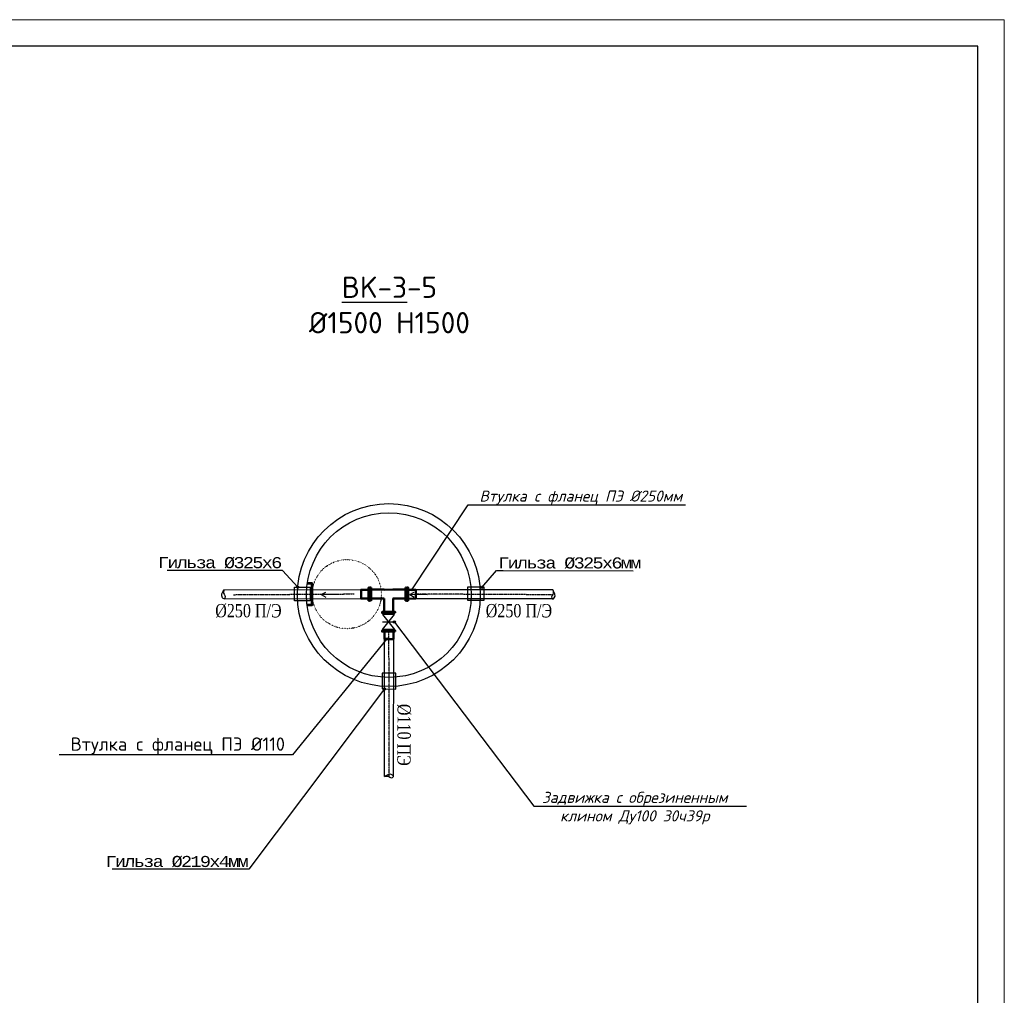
# Model space of a CAD drawing. Header units: millimetres. Extents: x 3960971 to 4113015, y -456608 to 60100.
# Tile 18 of 61: x 4031239 to 4044328, y -314377 to -301413. Entities that reach past the tile are written whole.
import ezdxf
from ezdxf import colors
from ezdxf.entities.mleader import LeaderData, LeaderLine
from ezdxf.math import Vec2, Vec3

# ---------------------------------------------------------------- set-up
doc = ezdxf.new("R2010")
doc.units = ezdxf.units.MM
doc.linetypes.add('CENTER2', pattern=[1.125, 0.75, -0.125, 0.125, -0.125])
doc.linetypes.add('Контура низ откосов  Штриховая 0.1-0.5 - - - - - - -', pattern=[0.6, 0.1, -0.5])
doc.layers.add('В1', color=160, linetype='Continuous', lineweight=25)
doc.layers.add('ЭМ', color=3, linetype='Continuous', lineweight=20)
for name, color, linetype in [('Д-63мм', 7, 'Continuous'), ('Усмон 2024', 7, 'Continuous'), ('Формат', 253, 'Continuous')]:
    doc.layers.add(name, color=color, linetype=linetype)
doc.layers.add('Дарвоза', color=7, linetype='Continuous', true_color=0x0c2de9)
doc.styles.add('RomanS', font='times.ttf')
doc.styles.add('ТАНЯ', font='isocpeui.ttf', dxfattribs={"height": 300})

# ---------------------------------------------------------------- blocks, each defined once
blk = doc.blocks.new('*U161')
at = {"layer": 'ЭМ', "color": 0, "lineweight": 20, "ltscale": 0.5}
blk.add_lwpolyline([(0, 0), (594, 0), (594, 420), (0, 420)], close=True, dxfattribs=at)
at = {"layer": 'ЭМ', "color": 0, "lineweight": -2, "ltscale": 0.5}
blk.add_lwpolyline([(20, 5), (589, 5), (589, 415), (20, 415)], close=True, dxfattribs=at)
blk = doc.blocks.new('DBFXTYNH')
at = {"layer": 'В1', "color": 250, "linetype": 'Continuous', "lineweight": 30, "true_color": 0x183024, "elevation": 20.53, "flags": 128}
for points in [[(211985.17, 4344086.45), (211985.17, 4344083.77)], [(211987.21, 4344086.45), (211987.21, 4344083.77)], [(211989.25, 4344086.45), (211989.25, 4344083.77)]]:
    blk.add_lwpolyline(points, dxfattribs=at)
at = {"layer": 'В1', "color": 250, "linetype": 'Continuous', "lineweight": 30, "true_color": 0x183024, "flags": 128}
blk.add_lwpolyline([(211985.53, 4344086.45), (211985.53, 4344083.77), (211988.9, 4344086.45), (211988.9, 4344083.77)], close=True, dxfattribs=at)
blk = doc.blocks.new('_NONE')
at = {"color": 0, "linetype": 'ByBlock'}
blk.add_circle((0, 0), 0.25, dxfattribs=at)
blk = doc.blocks.new('TBHF')
at = {"layer": 'Дарвоза', "color": 0, "lineweight": 30, "flags": 128}
for points in [[(780996.9, 4296399.63), (780996.9, 4296403.64), (780996.34, 4296402.63)], [(780996.9, 4296399.63), (780996.9, 4296403.64), (780997.46, 4296402.62)]]:
    blk.add_lwpolyline(points, dxfattribs=at)

msp = doc.modelspace()

# ---------------------------------------------------------------- linework, layer by layer
at = {"layer": 'Д-63мм', "color": 5, "lineweight": 30}
for p, q in [((4036087.555, -311471.31, -1209.626), (4036089.445, -309536.68)), ((4036207.824, -311471.743, -1210.149), (4036213.604, -309537.051))]:
    msp.add_line(p, q, dxfattribs=at)
msp.add_spline([(4036087.555, -311471.31, -1209.626), (4036193.689, -311450.509, -1209.626), (4036208.051, -311471.503, -1210.147), (4036177.839, -311486.276, -1209.626), (4036147.143, -311470.937, -1209.626), (4036115.933, -311463.742, -1209.626), (4036087.555, -311471.31, -1209.626)], degree=3, dxfattribs=at)
at = {"layer": 'Усмон 2024', "color": 3, "lineweight": 30}
for p, q in [((4033956.366, -308988.935, -1209.626), (4035777.579, -308986.078, 254.795)), ((4038325.672, -308990.541, -1209.626), (4036503.39, -308988.61, 227.079)), ((4033956.17, -309109.205, -1210.149), (4035777.365, -309102.949, 254.879)), ((4038325.867, -309110.811, -1210.149), (4036503.607, -309107.104, 227.151))]:
    msp.add_line(p, q, dxfattribs=at)
at = {"layer": 'Усмон 2024', "color": 5, "lineweight": 50}
for p, q in [((4035900.249, -308986.572, 0), (4035900.249, -308957.607, 0)), ((4035900.249, -308957.607, 0), (4035913.212, -308957.607, 0)), ((4035913.212, -308957.607, 0), (4035913.212, -309133.382, 0)), ((4035914.276, -308986.777, 0), (4036082.6, -308986.768, 0)), ((4036200.422, -308986.572, 0), (4036368.918, -308986.572, 0)), ((4036368.918, -308986.572, 0), (4036368.918, -308957.607, 0)), ((4036368.918, -308957.607, 0), (4036381.881, -308957.607, 0)), ((4036381.881, -308957.607, 0), (4036381.881, -309133.382, 0)), ((4035900.249, -309133.382, 0), (4035900.19, -309104.417, 0)), ((4036083.478, -309104.536, 0), (4035914.217, -309104.622, 0)), ((4036083.478, -309104.622, 0), (4036082.713, -309104.622, 0)), ((4036083.966, -309104.903, 0), (4036084.624, -309283.499, 0)), ((4036368.859, -309104.417, 0), (4036201.965, -309104.537, 0)), ((4036202.608, -309283.78, 0), (4036202.438, -309104.904, 0)), ((4036368.918, -309133.382, 0), (4036368.859, -309104.417, 0)), ((4036381.881, -309133.382, 0), (4036368.918, -309133.382, 0))]:
    msp.add_line(p, q, dxfattribs=at)
at = {"layer": 'Усмон 2024'}
for p, q in [((4035913.212, -308957.607, 0), (4035913.212, -309133.382, 0)), ((4036200.422, -308986.572, 0), (4036368.918, -308986.572, 0)), ((4036381.881, -308957.607, 0), (4036381.881, -309133.382, 0)), ((4036082.713, -309104.622, 0), (4035914.217, -309104.622, 0))]:
    msp.add_line(p, q, dxfattribs=at)
at = {"layer": 'Усмон 2024', "color": 3, "linetype": 'CENTER2', "lineweight": 30, "ltscale": 5}
for p, q in [((4034082.507, -309053.614, -1209.626), (4035683.872, -309043.678, 58.458)), ((4038320.945, -309055.22, -1209.626), (4036503.495, -309045.631, 227.588))]:
    msp.add_line(p, q, dxfattribs=at)
at = {"layer": 'Усмон 2024', "lineweight": 0}
msp.add_line((4036368.918, -309104.417, 0), (4036368.859, -309104.417, 0), dxfattribs=at)
at = {"layer": 'Усмон 2024', "color": 5, "linetype": 'CENTER2', "lineweight": 30, "ltscale": 5}
msp.add_line((4036152.244, -311466.711, -1209.626), (4036148.069, -309536.855), dxfattribs=at)
at = {"layer": 'Усмон 2024', "color": 4, "lineweight": 53, "elevation": 0}
msp.add_lwpolyline([(4035061.151, -308900.059), (4035123.413, -308900.059), (4035123.413, -309194.672), (4035061.151, -309194.672)], dxfattribs=at)
at = {"layer": 'Усмон 2024', "color": 6, "lineweight": 30}
for points, elevation in [([(4034892.684, -309134.633), (4034892.684, -308954.351), (4035102.118, -308954.351), (4035102.118, -309134.633)], 0), ([(4037198.008, -309129.134), (4037198.008, -308948.852), (4037407.442, -308948.852), (4037407.442, -309129.134)], 3371.103), ([(4036058.199, -310306.883), (4036238.481, -310307.239), (4036238.894, -310097.805), (4036058.612, -310097.449)], 0)]:
    msp.add_lwpolyline(points, close=True, dxfattribs=dict(at, elevation=elevation))
at = {"layer": 'Усмон 2024', "color": 0, "lineweight": 50, "elevation": 58.458, "flags": 128}
for points in [[(4035876.965, -308987.493), (4035777.577, -308987.308), (4035777.361, -309105.153), (4035877.03, -309105.328)], [(4036404.003, -308988.804), (4036503.39, -308988.62), (4036503.606, -309106.465), (4036403.937, -309106.639)]]:
    msp.add_lwpolyline(points, dxfattribs=at)
at = {"layer": 'Усмон 2024', "color": 1, "lineweight": 50, "flags": 128}
msp.add_lwpolyline([(4035877.011, -309134.401), (4035890.07, -309134.308), (4035889.917, -308958.532), (4035876.955, -308958.708), (4035877.011, -309134.401)], dxfattribs=at)
at = {"layer": 'Усмон 2024', "color": 5, "lineweight": 50, "elevation": 0, "flags": 128}
for points in [[(4035900.249, -308986.572), (4035900.19, -309104.417)], [(4036083.088, -308987.135), (4036201.073, -308986.853)], [(4036368.918, -308986.572), (4036368.859, -309104.417)]]:
    msp.add_lwpolyline(points, dxfattribs=at)
at = {"layer": 'Усмон 2024', "elevation": 0}
for points in [[(4035900.249, -309133.382), (4035913.212, -309133.382), (4035913.212, -308957.607), (4035900.249, -308957.607)], [(4036368.918, -309133.382), (4036381.881, -309133.382), (4036381.881, -308957.607), (4036368.918, -308957.607)]]:
    msp.add_lwpolyline(points, close=True, dxfattribs=at)
at = {"layer": 'Усмон 2024', "color": 1, "lineweight": 50, "elevation": 0, "flags": 128}
msp.add_lwpolyline([(4036403.956, -309135.712), (4036390.897, -309135.619), (4036391.05, -308959.844), (4036404.012, -308960.019), (4036403.956, -309135.712)], dxfattribs=at)
at = {"layer": 'Усмон 2024', "color": 5, "lineweight": 50, "flags": 128}
for points in [[(4036232.479, -309296.573), (4036232.298, -309283.611), (4036056.506, -309283.669), (4036056.687, -309296.631), (4036232.479, -309296.573)], [(4036202.608, -309283.78), (4036084.624, -309283.499)], [(4036232.479, -309543.931), (4036232.298, -309530.969), (4036056.506, -309531.027), (4036056.687, -309543.989), (4036232.479, -309543.931)]]:
    msp.add_lwpolyline(points, dxfattribs=at)
at = {"layer": 'Усмон 2024', "color": 0, "lineweight": 50, "flags": 128}
msp.add_lwpolyline([(4036207.273, -309544.043), (4036207.458, -309643.431), (4036089.613, -309643.647), (4036089.438, -309543.978)], dxfattribs=at)
at = {"layer": 'Усмон 2024'}
for radius in [1215.081, 1093.951]:
    msp.add_circle((4036146.603, -309058.573, 0), radius, dxfattribs=at)
at = {"layer": 'Усмон 2024', "color": 7, "linetype": 'Контура низ откосов  Штриховая 0.1-0.5 - - - - - - -', "lineweight": 30}
msp.add_circle((4035588.338, -309046.605, -1244.963), 458.861, dxfattribs=at)
at = {"layer": 'Усмон 2024', "color": 3, "lineweight": 30, "ltscale": 0.5}
msp.add_spline([(4033956.366, -308988.935, -1209.626), (4033935.356, -309095.028, -1209.626), (4033956.321, -309109.432, -1210.147), (4033971.154, -309079.249, -1209.626), (4033955.875, -309048.522, -1209.626), (4033948.742, -309017.298, -1209.626), (4033956.366, -308988.935, -1209.626)], degree=3, dxfattribs=at)
at = {"layer": 'Усмон 2024', "color": 3, "lineweight": 30}
msp.add_spline([(4038325.672, -308990.541, -1209.626), (4038346.682, -309096.633, -1209.626), (4038325.717, -309111.037, -1210.147), (4038310.884, -309080.855, -1209.626), (4038326.163, -309050.128, -1209.626), (4038333.295, -309018.904, -1209.626), (4038325.672, -308990.541, -1209.626)], degree=3, dxfattribs=at)

# ---------------------------------------------------------------- block references
at = {"layer": 'Усмон 2024', "color": 0, "lineweight": 30}
for p, xscale, yscale, zscale, rotation in [((257403842.93, -45137003.136, -187.286), 58.92255892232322, 58.92255892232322, 58.92255892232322, 90.26930210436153), ((257285130.804, 45191311.465, -187.286), -58.92255892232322, 58.92255892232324, 58.92255892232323, 89.88279090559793)]:
    msp.add_blockref('TBHF', p, dxfattribs=dict(at, xscale=xscale, yscale=yscale, zscale=zscale, rotation=rotation))
at = {"layer": 'Усмон 2024', "lineweight": 50, "xscale": -58.92255892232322, "yscale": 58.92255892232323, "zscale": 58.92255892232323, "rotation": 269.8288493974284}
msp.add_blockref('DBFXTYNH', (-251964639.576, -12035588.64, -1209.626), dxfattribs=at)
at = {"layer": 'Формат', "color": 0, "lineweight": 25, "xscale": 70.70707070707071, "yscale": 70.70707070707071, "zscale": 70.70707070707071}
msp.add_blockref('*U161', (4002328.473, -331109.724, 38291.9), dxfattribs=at)

# ---------------------------------------------------------------- texts
at = {"layer": 'Усмон 2024', "color": 3, "lineweight": 30, "style": 'RomanS', "width": 0.8}
for p in [(4033838.443, -309353.584, 0), (4037434.281, -309353.584, 0)]:
    msp.add_text('%%C250 П/Э', height=176.7677, rotation=359.8537909, dxfattribs=at).set_placement(p)
at = {"layer": 'Усмон 2024', "color": 5, "lineweight": 30, "style": 'RomanS', "width": 0.8}
msp.add_text('%%C110 ПЭ', height=176.7677, rotation=269.7407779, dxfattribs=at).set_placement((4036263.133, -310504.219, 0))

# ---------------------------------------------------------------- leaders
at = {"linetype": 'ByBlock', "ltscale": 0.2}
ml = msp.add_multileader_mtext('Standard', dxfattribs=at)
ml.set_content('{\\fISOCPEUR|b0|i0|c204|p34;Втулка c фланец ПЭ %%C110}', color=256, style='ТАНЯ')
ml.set_leader_properties(color=256)
ml.set_arrow_properties(name='NONE')
ml.build(insert=Vec2(0, 0))
ml.multileader.update_dxf_attribs({"text_left_attachment_type": 6, "text_right_attachment_type": 6, "dogleg_length": 0.36, "arrow_head_size": 58.923})
ctx = ml.context
ctx.base_point, ctx.char_height, ctx.arrow_head_size, ctx.landing_gap_size, ctx.plane_origin = Vec3(4031907.961, -311180.391, 29.371), 176.76768, 58.923, 1.178, Vec3(4030661.27, -319889.47, 29.371)
ctx.left_attachment, ctx.right_attachment, ctx.text_align_type = 6, 6, 1
notes = []
notes.append((ctx, [(0, (1, 1, 0), (4034866.945, -311180.391, 29.371), (-1, 0), 92.991, [(0, [(4036121.413, -309640.83, 29.371)], 0, [])])]))
ctx.mtext.insert, ctx.mtext.alignment, ctx.mtext.flow_direction = Vec3(4033340.958, -310950.593, 29.371), 2, 5
at = {"layer": 'Усмон 2024', "lineweight": -3, "ltscale": 0.5}
ml = msp.add_multileader_mtext('Standard', dxfattribs=at)
ml.set_content('Втулка c фланец ПЭ %%C250мм', color=256, style='ТАНЯ')
ml.set_leader_properties(color=256)
ml.set_arrow_properties(name='NONE')
ml.build(insert=Vec2(0, 0))
ml.multileader.update_dxf_attribs({"text_left_attachment_type": 6, "text_right_attachment_type": 6, "dogleg_length": 0.36, "arrow_head_size": 58.923})
ctx = ml.context
ctx.base_point, ctx.char_height, ctx.arrow_head_size, ctx.landing_gap_size, ctx.plane_origin = Vec3(4037293.092, -307860.805, 0), 147.3064, 58.923, 1.178, Vec3(4036505.328, -300766.377, 0)
ctx.left_attachment, ctx.right_attachment, ctx.text_align_type = 6, 6, 1
notes.append((ctx, [(1, (1, 1, 0), (4037200.102, -307860.805, 0), (1, 0), 92.991, [(0, [(4036453.696, -308988.712, 0)], 0, [])])]))
ctx.mtext.insert, ctx.mtext.alignment, ctx.mtext.flow_direction = Vec3(4038698.982, -307669.306, 0), 2, 5
ml = msp.add_multileader_mtext('Standard', dxfattribs=at)
ml.set_content('{\\fISOCTEUR|b0|i0|c204|p49;\\T0.75;Гильза %%C325х6}', color=256, style='ТАНЯ')
ml.set_leader_properties(color=256)
ml.set_arrow_properties(name='NONE')
ml.build(insert=Vec2(0, 0))
ml.multileader.update_dxf_attribs({"text_left_attachment_type": 6, "text_right_attachment_type": 6, "dogleg_length": 1.578, "arrow_head_size": 58.923})
ctx = ml.context
ctx.base_point, ctx.char_height, ctx.arrow_head_size, ctx.landing_gap_size, ctx.plane_origin, ctx.plane_x_axis, ctx.plane_y_axis = Vec3(4033145.691, -308730.6, 0), 147.3064, 58.923, 1.178, Vec3(4021742.656, -298934.7, 0), Vec3(0.999999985, -0.000175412), Vec3(0.000175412, 0.999999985)
ctx.left_attachment, ctx.right_attachment, ctx.text_align_type = 6, 6, 1
notes.append((ctx, [(0, (1, 1, 0), (4034732.516, -308730.878, 0), (-0.999999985, 0.000175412), 92.991, [(0, [(4034936, -308954.351, 0)], 0, [])])]))
ctx.mtext.insert, ctx.mtext.text_direction, ctx.mtext.rotation, ctx.mtext.width, ctx.mtext.alignment, ctx.mtext.flow_direction = Vec3(4033892.639, -308553.963, 0), Vec3(0.999999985, -0.000175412), 6.283009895, 2007.48712, 2, 5
ml = msp.add_multileader_mtext('Standard', dxfattribs=at)
ml.set_content('{\\fISOCTEUR|b0|i0|c204|p49;\\T0.75;Гильза %%C325х6мм}', color=256, style='ТАНЯ')
ml.set_leader_properties(color=256)
ml.set_arrow_properties(name='NONE')
ml.build(insert=Vec2(0, 0))
ml.multileader.update_dxf_attribs({"text_left_attachment_type": 6, "text_right_attachment_type": 6, "dogleg_length": 1.578, "arrow_head_size": 58.923})
ctx = ml.context
ctx.base_point, ctx.char_height, ctx.arrow_head_size, ctx.landing_gap_size, ctx.plane_origin, ctx.plane_x_axis, ctx.plane_y_axis = Vec3(4037668.723, -308734.371, 0), 147.3064, 58.923, 1.178, Vec3(4026606.662, -299023.208, 0), Vec3(0.999999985, -0.000175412), Vec3(0.000175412, 0.999999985)
ctx.left_attachment, ctx.right_attachment, ctx.text_align_type = 6, 6, 1
notes.append((ctx, [(1, (1, 1, 0), (4037575.733, -308734.355, 0), (0.999999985, -0.000175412), 92.991, [(0, [(4037381.154, -308956.512, 0)], 0, [])])]))
ctx.mtext.insert, ctx.mtext.text_direction, ctx.mtext.rotation, ctx.mtext.alignment, ctx.mtext.flow_direction = Vec3(4038540.882, -308557.756, 0), Vec3(0.999999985, -0.000175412), 6.283009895, 2, 5
ml = msp.add_multileader_mtext('Standard', dxfattribs=at)
ml.set_content('Задвижка с обрезиненным \\Pклином Ду100 30ч39р', color=256, style='ТАНЯ')
ml.set_leader_properties(color=256)
ml.set_arrow_properties(name='NONE')
ml.build(insert=Vec2(0, 0))
ml.multileader.update_dxf_attribs({"text_left_attachment_type": 6, "text_right_attachment_type": 6, "dogleg_length": 0.36, "arrow_head_size": 58.923})
ctx = ml.context
ctx.base_point, ctx.char_height, ctx.arrow_head_size, ctx.landing_gap_size, ctx.plane_origin = Vec3(4038168.736, -311865.05, 58.458), 147.3064, 58.923, 1.178, Vec3(4041432.291, -314468.888, 58.458)
ctx.left_attachment, ctx.right_attachment, ctx.text_align_type = 6, 6, 1
notes.append((ctx, [(0, (1, 1, 0), (4038075.746, -311865.05, 58.458), (1, 0), 92.991, [(0, [(4036220.362, -309416.889, 58.458)], 0, [])])]))
ctx.mtext.insert, ctx.mtext.alignment, ctx.mtext.flow_direction = Vec3(4039415.881, -311673.551, 58.458), 2, 5
ml = msp.add_multileader_mtext('Standard', dxfattribs=at)
ml.set_content('{\\fISOCTEUR|b0|i0|c204|p49;\\T0.75;Гильза %%C219х4мм}', color=256, style='ТАНЯ')
ml.set_leader_properties(color=256)
ml.set_arrow_properties(name='NONE')
ml.build(insert=Vec2(0, 0))
ml.multileader.update_dxf_attribs({"text_left_attachment_type": 6, "text_right_attachment_type": 6, "dogleg_length": 1.578, "arrow_head_size": 58.923})
ctx = ml.context
ctx.base_point, ctx.char_height, ctx.arrow_head_size, ctx.landing_gap_size, ctx.plane_origin, ctx.plane_x_axis, ctx.plane_y_axis = Vec3(4032448.889, -312701.812, 3277.646), 147.3064, 58.923, 1.178, Vec3(4025462.572, -297796.26, 3277.646), Vec3(0.999999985, -0.000175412), Vec3(0.000175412, 0.999999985)
ctx.left_attachment, ctx.right_attachment, ctx.text_align_type = 6, 6, 1
notes.append((ctx, [(0, (1, 1, 0), (4034286.134, -312702.134, 3277.646), (-0.999999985, 0.000175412), 92.991, [(0, [(4036088.693, -310306.943, 3277.646)], 0, [])])]))
ctx.mtext.insert, ctx.mtext.text_direction, ctx.mtext.rotation, ctx.mtext.alignment, ctx.mtext.flow_direction = Vec3(4033321.047, -312525.197, 3277.646), Vec3(0.999999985, -0.000175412), 6.283009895, 2, 5
for ctx, leaders in notes:
    for number, flags, end, landing, length, lines in leaders:
        leader = LeaderData()
        leader.index, (leader.has_last_leader_line, leader.has_dogleg_vector, leader.attachment_direction) = number, flags
        leader.last_leader_point, leader.dogleg_vector, leader.dogleg_length = Vec3(end), Vec3(landing), length
        for number, points, colour, breaks in lines:
            line = LeaderLine()
            line.index, line.vertices, line.color, line.breaks = number, Vec3.list(points), colors.encode_raw_color(colour), breaks
            leader.lines.append(line)
        ctx.leaders.append(leader)

# ---------------------------------------------------------------- next in the draw order: texts
at = {"layer": 'Усмон 2024', "color": 3, "lineweight": -3, "ltscale": 0.5, "insert": (4036154.439, -304826.335, 1069.588), "char_height": 282.82828, "width": 2983.92535, "attachment_point": 2, "style": 'ТАНЯ', "bg_fill": 2}
msp.add_mtext('{\\fISOCPEUR|b0|i0|c204|p34;\\L\\C5;BK-3\\l-5\\P%%C1500 H1500}', dxfattribs=at)

doc.saveas('drawing.dxf')
